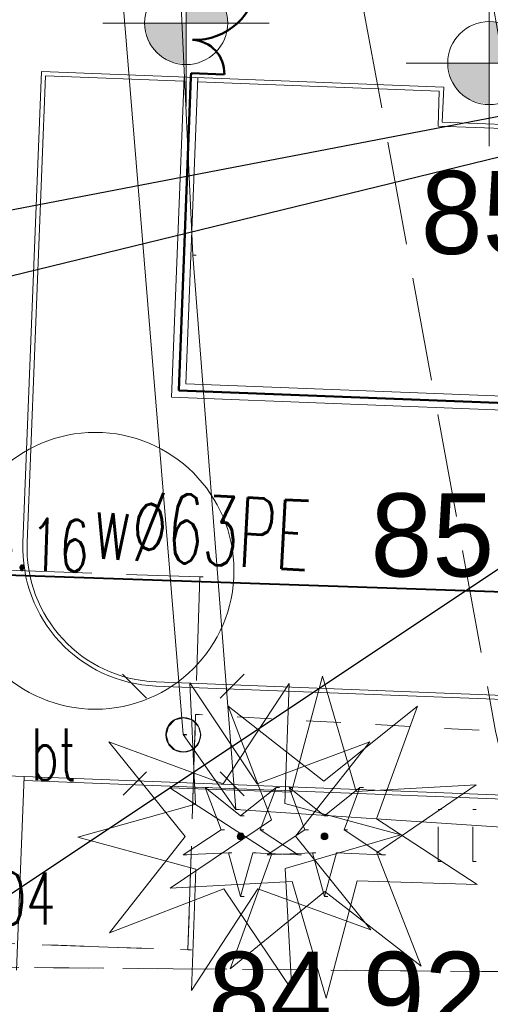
# Model space of a CAD drawing. Extents: x -134780 to 5540120, y 74663 to 5964901.
# Tile 18 of 84: x 5539569.52 to 5539576.31, y 5961317.79 to 5961332.02. Entities that reach past the tile are written whole.
import ezdxf
from ezdxf import colors
from ezdxf.entities.mleader import LeaderData, LeaderLine
from ezdxf.math import Vec2, Vec3

# ---------------------------------------------------------------- set-up
doc = ezdxf.new("R2010")
doc.units = 0
doc.header["$MEASUREMENT"] = 0
doc.set_wipeout_variables(frame=1)
for name, pattern in [('L_0_03', [1, 0.5, -0.5]), ('L_0_04', [1.5, 1, -0.5]), ('L_0_06', [2, 1.5, -0.5]), ('Wipeout_Contour', [1000, 0, -1000])]:
    doc.linetypes.add(name, pattern=pattern)
for name, color, linetype, lineweight in [('#opisy', 7, 'Continuous', 0), ('0_Nr_Pióra__7', 7, 'Continuous', 13), ('Arch drogi_Nr_Pióra__21', 7, 'Continuous', 9), ('Arch schody_Nr_Pióra__21', 7, 'Continuous', 9), ('chodnik_Nr_Pióra__7', 7, 'Continuous', 13), ('drzewo_iglaste_Nr_Pióra__7', 7, 'Continuous', 13), ('GES_UrzadzeniaSiecElektroenergetyczna_P_Nr_Pióra__7', 7, 'Continuous', 13), ('INWENT RZĘDNE_Nr_Pióra__21', 7, 'Continuous', 9), ('latarnia_Nr_Pióra__7', 7, 'Continuous', 13), ('mapa', 7, 'Continuous', 13), ('obszar_utwardzony_Atr17_Nr_Pióra__7', 7, 'Continuous', 13), ('obszar_utwardzony_Nr_Pióra__7', 7, 'Continuous', 13), ('pikieta_sztuczna_Atr2_Nr_Pióra__7', 7, 'Continuous', 13), ('plac_sportowy_Nr_Pióra__7', 7, 'Continuous', 13), ('przewod_elektroenergetyczny_podziemny_Nr_Pióra__7', 7, 'Continuous', 13), ('slup_przewodow_napowietrznych_Nr_Pióra__7', 7, 'Continuous', 13), ('trawnik_Nr_Pióra__7', 7, 'Continuous', 13), ('zasuwa_lub_zawor_Nr_Pióra__7', 7, 'Continuous', 13)]:
    doc.layers.add(name, color=color, linetype=linetype, lineweight=lineweight)
for name, color, linetype, lineweight, true_color in [('_woda2', 7, 'Continuous', 30, 0x0b2af4), ('Arch balustrady_Nr_Pióra__86', 7, 'Continuous', 50, 0x5555ff), ('arch wypelnienia_Nr_Pióra__17', 7, 'Continuous', 15, 0xdcd705), ('Arch zieleń_Nr_Pióra__4', 7, 'Continuous', 9, 0x029e21)]:
    doc.layers.add(name, color=color, linetype=linetype, lineweight=lineweight, true_color=true_color)
doc.layers.add('GES_UrzadzeniaSiecElektroenergetyczna_P', color=7, linetype='Continuous')
doc.layers.add('INWENT RZĘDNE', color=7, linetype='Continuous')
doc.styles.add('GENERATED_STYLE_1', font='txt')
doc.styles.add('GENERATED_STYLE_7', font='Simplex.shx', dxfattribs={"bigfont": 'BIGFONT.SHX'})
doc.styles.add('ROMANS', font='romans', dxfattribs={"width": 0.8})
doc.styles.get("Standard").update_dxf_attribs({"font": 'txt', "bigfont": 'BIGFONT.SHX'})

# ---------------------------------------------------------------- blocks, each defined once
blk = doc.blocks.new('Koty wysokościowe_40', base_point=(-141889, 90554))
at = {"layer": 'INWENT RZĘDNE_Nr_Pióra__21', "linetype": 'Continuous'}
for points in [[(-141889, 90554), (-141289, 90554), (-141334, 90784), (-141464, 90979), (-141659, 91109), (-141889, 91154)], [(-141889, 90554), (-142489, 90554), (-142443, 90325), (-142313, 90130), (-142118, 90000), (-141889, 89954)]]:
    blk.add_hatch(color=256, dxfattribs=at).paths.add_polyline_path(points, flags=0)
for p, q in [((-141889, 89354), (-141889, 91754)), ((-143089, 90554), (-140689, 90554))]:
    blk.add_line(p, q, dxfattribs=at)
blk.add_circle((-141889, 90554), 600, dxfattribs=at)
at = {"layer": 'INWENT RZĘDNE_Nr_Pióra__21', "insert": (-141597, 91754), "char_height": 1200, "attachment_point": 7, "style": 'GENERATED_STYLE_1'}
blk.add_mtext('{84,92}', dxfattribs=at)
blk = doc.blocks.new('Koty wysokościowe_30', base_point=(-141915, 106598))
at = {"layer": 'INWENT RZĘDNE_Nr_Pióra__21', "linetype": 'Continuous'}
for points in [[(-141915, 106598), (-141315, 106598), (-141360, 106827), (-141490, 107022), (-141685, 107152), (-141915, 107198)], [(-141915, 106598), (-142515, 106598), (-142469, 106368), (-142339, 106173), (-142144, 106043), (-141915, 105998)]]:
    blk.add_hatch(color=256, dxfattribs=at).paths.add_polyline_path(points, flags=0)
for p, q in [((-141915, 105398), (-141915, 107798)), ((-143115, 106598), (-140715, 106598))]:
    blk.add_line(p, q, dxfattribs=at)
blk.add_circle((-141915, 106598), 600, dxfattribs=at)
at = {"layer": 'INWENT RZĘDNE_Nr_Pióra__21', "insert": (-145819, 107798), "char_height": 1200, "attachment_point": 7, "style": 'GENERATED_STYLE_1'}
blk.add_mtext('{85,22}', dxfattribs=at)
blk = doc.blocks.new('Koty wysokościowe_17', base_point=(-135336, 105438))
at = {"layer": 'INWENT RZĘDNE_Nr_Pióra__21', "linetype": 'Continuous'}
for points in [[(-135336, 105438), (-134736, 105438), (-134781, 105668), (-134911, 105862), (-135106, 105993), (-135336, 106038)], [(-135336, 105438), (-135936, 105438), (-135890, 105209), (-135760, 105014), (-135565, 104884), (-135336, 104838)]]:
    blk.add_hatch(color=256, dxfattribs=at).paths.add_polyline_path(points, flags=0)
for p, q in [((-135336, 104238), (-135336, 106638)), ((-136536, 105438), (-134136, 105438))]:
    blk.add_line(p, q, dxfattribs=at)
blk.add_circle((-135336, 105438), 600, dxfattribs=at)
at = {"layer": 'INWENT RZĘDNE_Nr_Pióra__21', "insert": (-138529, 103038), "char_height": 1200, "attachment_point": 7, "style": 'GENERATED_STYLE_1'}
blk.add_mtext('{85,73}', dxfattribs=at)
blk = doc.blocks.new('Koty wysokościowe_16', base_point=(-137539, 106019))
at = {"layer": 'INWENT RZĘDNE_Nr_Pióra__21', "linetype": 'Continuous'}
for points in [[(-137539, 106019), (-136939, 106019), (-136985, 106249), (-137115, 106444), (-137310, 106574), (-137539, 106619)], [(-137539, 106019), (-138139, 106019), (-138093, 105790), (-137963, 105595), (-137769, 105465), (-137539, 105419)]]:
    blk.add_hatch(color=256, dxfattribs=at).paths.add_polyline_path(points, flags=0)
for p, q in [((-137539, 104819), (-137539, 107219)), ((-138739, 106019), (-136339, 106019))]:
    blk.add_line(p, q, dxfattribs=at)
blk.add_circle((-137539, 106019), 600, dxfattribs=at)
at = {"layer": 'INWENT RZĘDNE_Nr_Pióra__21', "insert": (-140406, 107257), "char_height": 1200, "attachment_point": 7, "style": 'GENERATED_STYLE_1'}
blk.add_mtext('{85,26}', dxfattribs=at)
blk = doc.blocks.new('Koty wysokościowe_15', base_point=(-135133, 100251))
at = {"layer": 'INWENT RZĘDNE_Nr_Pióra__21', "linetype": 'Continuous'}
for points in [[(-135133, 100251), (-134533, 100251), (-134579, 100480), (-134709, 100675), (-134904, 100805), (-135133, 100851)], [(-135133, 100251), (-135733, 100251), (-135688, 100021), (-135557, 99826), (-135363, 99696), (-135133, 99651)]]:
    blk.add_hatch(color=256, dxfattribs=at).paths.add_polyline_path(points, flags=0)
for p, q in [((-135133, 99051), (-135133, 101451)), ((-136333, 100251), (-133933, 100251))]:
    blk.add_line(p, q, dxfattribs=at)
blk.add_circle((-135133, 100251), 600, dxfattribs=at)
at = {"layer": 'INWENT RZĘDNE_Nr_Pióra__21', "insert": (-139253, 98379), "char_height": 1200, "attachment_point": 7, "style": 'GENERATED_STYLE_1'}
blk.add_mtext('{85,26}', dxfattribs=at)
blk = doc.blocks.new('mapa')
at = {"layer": 'drzewo_iglaste_Nr_Pióra__7', "linetype": 'Continuous'}
for points in [[(5539572.71, 5961320.17, 1), (5539572.71, 5961320.27, 1)], [(5539573.92, 5961320.17, 1), (5539573.92, 5961320.27, 1)]]:
    blk.add_hatch(color=252, dxfattribs=at).paths.add_polyline_path(points, flags=0)
at = {"layer": '0_Nr_Pióra__7', "color": 252, "linetype": 'Continuous'}
for p, q in [((5539572.02, 5961328.62), (5539572.07, 5961328.62)), ((5539572.12, 5961323.97), (5539572.17, 5961323.97)), ((5539572.198, 5961320.926), (5539572.248, 5961320.926)), ((5539573.222, 5961320.926), (5539573.272, 5961320.926)), ((5539573.408, 5961320.926), (5539573.458, 5961320.926)), ((5539574.432, 5961320.926), (5539574.482, 5961320.926)), ((5539572.64, 5961320.61), (5539572.69, 5961320.61)), ((5539572.71, 5961320.519), (5539572.76, 5961320.519)), ((5539573.92, 5961320.519), (5539573.97, 5961320.519)), ((5539575.559, 5961320.609), (5539575.609, 5961320.609)), ((5539576.059, 5961320.609), (5539576.109, 5961320.609)), ((5539572.427, 5961320.313), (5539572.477, 5961320.313)), ((5539572.71, 5961320.22), (5539572.76, 5961320.22)), ((5539572.993, 5961320.313), (5539573.043, 5961320.313)), ((5539573.637, 5961320.313), (5539573.687, 5961320.313)), ((5539573.92, 5961320.22), (5539573.97, 5961320.22)), ((5539574.203, 5961320.313), (5539574.253, 5961320.313)), ((5539571.882, 5961319.952), (5539571.932, 5961319.952)), ((5539572.535, 5961319.98), (5539572.585, 5961319.98)), ((5539572.885, 5961319.98), (5539572.935, 5961319.98)), ((5539573.092, 5961319.952), (5539573.142, 5961319.952)), ((5539573.538, 5961319.952), (5539573.588, 5961319.952)), ((5539573.745, 5961319.98), (5539573.795, 5961319.98)), ((5539574.095, 5961319.98), (5539574.145, 5961319.98)), ((5539574.748, 5961319.952), (5539574.798, 5961319.952)), ((5539575.559, 5961319.859), (5539575.609, 5961319.859)), ((5539576.059, 5961319.859), (5539576.109, 5961319.859)), ((5539572.71, 5961319.35), (5539572.76, 5961319.35)), ((5539573.92, 5961319.35), (5539573.97, 5961319.35)), ((5539571.95, 5961318.58), (5539572, 5961318.58))]:
    blk.add_line(p, q, dxfattribs=at)
at = {"layer": 'Arch balustrady_Nr_Pióra__86', "color": 253, "linetype": 'Continuous'}
for p, q in [((5539571.992, 5961331.189), (5539571.816, 5961326.663)), ((5539571.995, 5961331.249), (5539571.992, 5961331.189)), ((5539571.995, 5961331.249), (5539572.474, 5961331.23)), ((5539571.816, 5961326.663), (5539579.06, 5961326.38))]:
    blk.add_line(p, q, dxfattribs=at)
for centre, radius, start, end in [((5539572.049, 5961332.628), 0.9, 267.7616, 357.7616), ((5539571.995, 5961331.249), 0.48, 357.7616, 87.7616)]:
    blk.add_arc(centre, radius, start, end, dxfattribs=at)
at = {"layer": 'Arch drogi_Nr_Pióra__21', "linetype": 'Continuous'}
for p, q in [((5539569.834, 5961331.274), (5539569.568, 5961324.469)), ((5539569.892, 5961331.211), (5539569.628, 5961324.466)), ((5539569.834, 5961331.274), (5539575.64, 5961331.047)), ((5539569.892, 5961331.211), (5539571.89, 5961331.133)), ((5539572.09, 5961331.125), (5539575.577, 5961330.989)), ((5539575.62, 5961330.542), (5539575.64, 5961331.047)), ((5539575.558, 5961330.484), (5539575.577, 5961330.989)), ((5539575.558, 5961330.484), (5539576.817, 5961330.435)), ((5539576.819, 5961330.495), (5539575.62, 5961330.542)), ((5539569.586, 5961321.086), (5539563.151, 5961321.337)), ((5539569.586, 5961321.086), (5539569.477, 5961318.288)), ((5539578.699, 5961320.729), (5539569.586, 5961321.086)), ((5539578.637, 5961320.672), (5539569.584, 5961321.026))]:
    blk.add_line(p, q, dxfattribs=at)
for radius in [2, 1.94]:
    blk.add_arc((5539571.567, 5961324.391), radius, 177.7616, 267.7616, dxfattribs=at)
at = {"layer": 'Arch schody_Nr_Pióra__21', "color": 252, "linetype": 'Continuous'}
for p, q in [((5539571.893, 5961331.193), (5539571.712, 5961326.567)), ((5539572.092, 5961331.185), (5539571.919, 5961326.759)), ((5539579.056, 5961326.28), (5539571.712, 5961326.567))]:
    blk.add_line(p, q, dxfattribs=at)
at = {"layer": 'arch wypelnienia_Nr_Pióra__17', "color": 253, "linetype": 'Continuous', "lineweight": 0}
blk.add_line((5539579.064, 5961326.479), (5539571.919, 5961326.759), dxfattribs=at)
at = {"layer": 'Arch zieleń_Nr_Pióra__4', "color": 252, "linetype": 'Continuous'}
for p, q in [((5539573.442, 5961320.86), (5539573.893, 5961322.535)), ((5539574.376, 5961320.869), (5539573.893, 5961322.535)), ((5539572.456, 5961320.977), (5539573.408, 5961322.427)), ((5539573.346, 5961320.693), (5539573.408, 5961322.427)), ((5539573.911, 5961321.016), (5539572.529, 5961322.1)), ((5539573.155, 5961320.46), (5539572.529, 5961322.1)), ((5539573.911, 5961321.016), (5539575.263, 5961322.103)), ((5539574.671, 5961320.472), (5539575.263, 5961322.103)), ((5539572.95, 5961320.979), (5539574.574, 5961321.588)), ((5539573.502, 5961320.224), (5539574.574, 5961321.588)), ((5539573.442, 5961320.86), (5539571.686, 5961320.921)), ((5539573.159, 5961319.966), (5539571.686, 5961320.921)), ((5539574.376, 5961320.869), (5539576.108, 5961320.963)), ((5539574.676, 5961319.983), (5539576.108, 5961320.963)), ((5539572.059, 5961320.687), (5539570.36, 5961320.208)), ((5539573.346, 5961320.693), (5539575.021, 5961320.241)), ((5539573.155, 5961320.46), (5539571.692, 5961319.474)), ((5539574.671, 5961320.472), (5539576.125, 5961319.527)), ((5539572.063, 5961319.748), (5539570.36, 5961320.208)), ((5539571.908, 5961320.216), (5539570.818, 5961318.828)), ((5539573.354, 5961319.758), (5539575.021, 5961320.241)), ((5539573.502, 5961320.224), (5539574.588, 5961318.872)), ((5539573.159, 5961319.966), (5539572.558, 5961318.306)), ((5539574.676, 5961319.983), (5539575.315, 5961318.347)), ((5539572.063, 5961319.748), (5539572, 5961317.992)), ((5539573.354, 5961319.758), (5539573.449, 5961318.005)), ((5539573.453, 5961319.569), (5539571.692, 5961319.474)), ((5539573.453, 5961319.569), (5539573.942, 5961317.882)), ((5539574.391, 5961319.58), (5539573.942, 5961317.882)), ((5539574.391, 5961319.58), (5539576.125, 5961319.527)), ((5539572.465, 5961319.46), (5539570.818, 5961318.828)), ((5539572.957, 5961319.464), (5539572, 5961317.992)), ((5539572.465, 5961319.46), (5539573.449, 5961318.005)), ((5539573.925, 5961319.422), (5539572.558, 5961318.306)), ((5539572.957, 5961319.464), (5539574.588, 5961318.872)), ((5539573.925, 5961319.422), (5539575.315, 5961318.347))]:
    blk.add_line(p, q, dxfattribs=at)
blk.add_circle((5539570.613, 5961324.058), 2, dxfattribs=at)
at = {"layer": 'drzewo_iglaste_Nr_Pióra__7', "color": 252, "linetype": 'Continuous', "flags": 128}
for points in [[(5539572.427, 5961320.313), (5539572.198, 5961320.926)], [(5539572.198, 5961320.926), (5539572.71, 5961320.519)], [(5539572.71, 5961320.519), (5539573.222, 5961320.926)], [(5539573.222, 5961320.926), (5539572.993, 5961320.313)], [(5539573.637, 5961320.313), (5539573.408, 5961320.926)], [(5539573.408, 5961320.926), (5539573.92, 5961320.519)], [(5539573.92, 5961320.519), (5539574.432, 5961320.926)], [(5539574.432, 5961320.926), (5539574.203, 5961320.313)], [(5539571.882, 5961319.952), (5539572.427, 5961320.313)], [(5539572.993, 5961320.313), (5539573.538, 5961319.952)], [(5539573.092, 5961319.952), (5539573.637, 5961320.313)], [(5539574.203, 5961320.313), (5539574.748, 5961319.952)], [(5539572.535, 5961319.98), (5539571.882, 5961319.952)], [(5539572.71, 5961319.35), (5539572.535, 5961319.98)], [(5539572.885, 5961319.98), (5539572.71, 5961319.35)], [(5539573.538, 5961319.952), (5539572.885, 5961319.98)], [(5539573.745, 5961319.98), (5539573.092, 5961319.952)], [(5539573.92, 5961319.35), (5539573.745, 5961319.98)], [(5539574.095, 5961319.98), (5539573.92, 5961319.35)], [(5539574.748, 5961319.952), (5539574.095, 5961319.98)]]:
    blk.add_lwpolyline(points, dxfattribs=at)
at = {"layer": 'drzewo_iglaste_Nr_Pióra__7', "color": 252, "linetype": 'Continuous'}
for centre in [(5539572.71, 5961320.22), (5539573.92, 5961320.22)]:
    blk.add_circle(centre, 0.05, dxfattribs=at)
at = {"layer": 'GES_UrzadzeniaSiecElektroenergetyczna_P_Nr_Pióra__7', "color": 252, "linetype": 'Continuous', "flags": 128}
for points in [[(5539571.353, 5961322.215), (5539571.003, 5961322.565)], [(5539572.763, 5961322.565), (5539572.413, 5961322.215)], [(5539571.013, 5961320.815), (5539571.353, 5961321.155)], [(5539572.413, 5961321.155), (5539572.763, 5961320.805)]]:
    blk.add_lwpolyline(points, dxfattribs=at)
at = {"layer": 'plac_sportowy_Nr_Pióra__7', "color": 252, "linetype": 'L_0_04', "flags": 128}
blk.add_lwpolyline([(5539547.69, 5961311.76), (5539547.85, 5961313.02), (5539548.08, 5961317.05), (5539548.19, 5961318.69), (5539553.96, 5961318.57), (5539566.63, 5961318.35), (5539577.2, 5961318.26), (5539578.89, 5961318.3), (5539589.29, 5961318.26), (5539587.6, 5961310.7), (5539586.41, 5961297.98), (5539585.4, 5961283.36), (5539561.05, 5961283.75), (5539545.65, 5961284.02), (5539546.4, 5961294.88), (5539546.9, 5961301.69), (5539547.46, 5961306.59)], close=True, dxfattribs=at)
at = {"layer": 'trawnik_Nr_Pióra__7', "color": 252, "linetype": 'L_0_03', "flags": 128}
for points in [[(5539575.559, 5961319.859), (5539575.559, 5961320.609)], [(5539576.059, 5961319.859), (5539576.059, 5961320.609)]]:
    blk.add_lwpolyline(points, dxfattribs=at)
at = {"layer": 'INWENT RZĘDNE', "color": 252, "xscale": 0.001, "yscale": 0.001, "zscale": 0.001}
for name, p in [('Koty wysokościowe_30', (5539571.923, 5961331.973)), ('Koty wysokościowe_16', (5539576.298, 5961331.394)), ('Koty wysokościowe_17', (5539578.502, 5961330.813)), ('Koty wysokościowe_15', (5539578.704, 5961325.625)), ('Koty wysokościowe_40', (5539571.949, 5961315.929))]:
    blk.add_blockref(name, p, dxfattribs=at)
at = {"layer": 'obszar_utwardzony_Atr17_Nr_Pióra__7', "color": 252, "linetype": 'Continuous', "insert": (5539569.684, 5961321.781), "char_height": 0.75, "attachment_point": 1, "style": 'GENERATED_STYLE_7'}
blk.add_mtext('{\\W0.660000x;bt}', dxfattribs=at)
at = {"layer": 'pikieta_sztuczna_Atr2_Nr_Pióra__7', "color": 252, "linetype": 'Continuous', "insert": (5539568.625, 5961324.854), "char_height": 0.75, "attachment_point": 1, "rotation": 358, "style": 'GENERATED_STYLE_7'}
blk.add_mtext('{\\W0.660000x;85.16}', dxfattribs=at)
at = {"layer": 'pikieta_sztuczna_Atr2_Nr_Pióra__7', "color": 252, "linetype": 'Continuous', "insert": (5539568.129, 5961319.696), "char_height": 0.75, "attachment_point": 1, "style": 'GENERATED_STYLE_7'}
blk.add_mtext('{\\W0.660000x;85.04}', dxfattribs=at)
at = {"color": 252, "linetype": 'Wipeout_Contour', "lineweight": 0, "ltscale": 2058507.19183936}
blk.add_wipeout([(5539571.883, 5961321.435), (5539572.008, 5961321.469), (5539572.1, 5961321.56), (5539572.133, 5961321.685), (5539572.1, 5961321.81), (5539572.008, 5961321.902), (5539571.883, 5961321.935), (5539571.758, 5961321.902), (5539571.667, 5961321.81), (5539571.633, 5961321.685), (5539571.667, 5961321.56), (5539571.758, 5961321.469)], dxfattribs=at).dxf.layer = 'GES_UrzadzeniaSiecElektroenergetyczna_P'
at = {"layer": '0_Nr_Pióra__7', "color": 252, "linetype": 'Continuous'}
for p, q in [((5539572.06, 5961321.98), (5539572.11, 5961321.98)), ((5539571.88, 5961321.69), (5539571.93, 5961321.69)), ((5539571.88, 5961321.69), (5539571.93, 5961321.69)), ((5539571.88, 5961321.69), (5539571.93, 5961321.69))]:
    blk.add_line(p, q, dxfattribs=at)
at = {"layer": 'Arch drogi_Nr_Pióra__21', "linetype": 'Continuous'}
for p, q in [((5539596.429, 5961321.417), (5539571.488, 5961322.392)), ((5539596.432, 5961321.477), (5539571.491, 5961322.452))]:
    blk.add_line(p, q, dxfattribs=at)
at = {"layer": 'Arch zieleń_Nr_Pióra__4', "color": 252, "linetype": 'Continuous'}
for p, q in [((5539572.95, 5961320.979), (5539571.977, 5961322.441)), ((5539572.059, 5961320.687), (5539571.977, 5961322.441)), ((5539572.456, 5961320.977), (5539570.808, 5961321.585)), ((5539571.908, 5961320.216), (5539570.808, 5961321.585))]:
    blk.add_line(p, q, dxfattribs=at)
at = {"layer": 'chodnik_Nr_Pióra__7', "color": 252, "linetype": 'L_0_06', "flags": 128}
blk.add_lwpolyline([(5539573.85, 5961350.515), (5539573.48, 5961350.53), (5539573.4, 5961348.41), (5539573.779, 5961348.407), (5539573.76, 5961348.04), (5539579.85, 5961347.77), (5539579.782, 5961345.734), (5539573.9, 5961345.78), (5539575.85, 5961335.03), (5539577.75, 5961324.47), (5539591.47, 5961324.05), (5539596.39, 5961323.97), (5539596.46, 5961321.44), (5539596.5, 5961317.73), (5539595.14, 5961308.47), (5539594.22, 5961302.65), (5539593.77, 5961299.63), (5539593.49, 5961296), (5539591.99, 5961287.81), (5539591.61, 5961282.43), (5539589.13, 5961281.94), (5539589.56, 5961284.8), (5539591.9, 5961299.58), (5539594.42, 5961317.48), (5539594.72, 5961320.57), (5539594.65, 5961322.11), (5539590.73, 5961322.16), (5539578.09, 5961322.67), (5539578.89, 5961318.3), (5539577.2, 5961318.26), (5539576.39, 5961321.74), (5539574.24, 5961333.51), (5539573.16, 5961338.51), (5539571.77, 5961345.69), (5539570.5, 5961345.62), (5539570.5, 5961351.67), (5539570.52, 5961352.22), (5539573.55, 5961351.9), (5539573.87, 5961350.93)], close=True, dxfattribs=at)
at = {"layer": 'GES_UrzadzeniaSiecElektroenergetyczna_P_Nr_Pióra__7', "color": 252, "linetype": 'Continuous'}
blk.add_line((5539571.883, 5961321.685), (5539571.933, 5961321.685), dxfattribs=at)
at = {"layer": 'GES_UrzadzeniaSiecElektroenergetyczna_P_Nr_Pióra__7', "color": 252, "linetype": 'Continuous', "flags": 128}
blk.add_lwpolyline([(5539571.883, 5961321.435), (5539572.008, 5961321.469), (5539572.1, 5961321.56), (5539572.133, 5961321.685), (5539572.1, 5961321.81), (5539572.008, 5961321.902), (5539571.883, 5961321.935), (5539571.758, 5961321.902), (5539571.667, 5961321.81), (5539571.633, 5961321.685), (5539571.667, 5961321.56), (5539571.758, 5961321.469)], close=True, dxfattribs=at)
at = {"layer": 'GES_UrzadzeniaSiecElektroenergetyczna_P_Nr_Pióra__7', "color": 252, "linetype": 'Continuous'}
blk.add_circle((5539571.883, 5961321.685), 0.25, dxfattribs=at)
at = {"layer": 'latarnia_Nr_Pióra__7', "color": 252, "linetype": 'Continuous'}
blk.add_circle((5539571.88, 5961321.69), 0.25, dxfattribs=at)
at = {"layer": 'obszar_utwardzony_Nr_Pióra__7', "color": 252, "linetype": 'L_0_06', "flags": 128}
blk.add_lwpolyline([(5539572.12, 5961323.97), (5539572.06, 5961321.98), (5539571.95, 5961318.58), (5539567.74, 5961318.73), (5539567.95, 5961322.21), (5539568.06, 5961324.11)], close=True, dxfattribs=at)
at = {"layer": 'przewod_elektroenergetyczny_podziemny_Nr_Pióra__7', "color": 252, "linetype": 'Continuous', "flags": 128}
for points in [[(5539570.99, 5961351.55), (5539569.42, 5961351.65), (5539571.88, 5961321.69), (5539572.64, 5961320.61), (5539591.67, 5961319.34), (5539590.26, 5961315.44), (5539589.49, 5961303.7), (5539588.75, 5961294.23), (5539590.71, 5961282.36)], [(5539572.64, 5961320.61), (5539572.02, 5961328.62), (5539571.2, 5961346.08)]]:
    blk.add_lwpolyline(points, dxfattribs=at)
at = {"layer": 'slup_przewodow_napowietrznych_Nr_Pióra__7', "color": 252, "linetype": 'Continuous'}
blk.add_circle((5539571.88, 5961321.69), 0.25, dxfattribs=at)
at = {"layer": 'trawnik_Nr_Pióra__7', "color": 252, "linetype": 'L_0_03', "flags": 128}
blk.add_lwpolyline([(5539566.63, 5961318.35), (5539553.96, 5961318.57), (5539554.96, 5961323.07), (5539567.95, 5961322.21), (5539567.74, 5961318.73), (5539571.95, 5961318.58), (5539572.06, 5961321.98), (5539576.39, 5961321.74), (5539577.2, 5961318.26)], close=True, dxfattribs=at)

msp = doc.modelspace()

# ---------------------------------------------------------------- linework, layer by layer
at = {"layer": '_woda2', "color": 4, "lineweight": 40}
msp.add_line((5539561.002, 5961324.284), (5539597.078, 5961323.056), dxfattribs=at)

# ---------------------------------------------------------------- next in the draw order: block references
at = {"layer": 'mapa', "color": 4, "lineweight": 40}
msp.add_blockref('mapa', (0, 0), dxfattribs=at)

# ---------------------------------------------------------------- next in the draw order: texts
at = {"layer": '_woda2', "color": 7, "lineweight": 40, "style": 'ROMANS', "width": 0.6}
msp.add_text('w%%C63PE', height=1, rotation=356.8341, dxfattribs=at).set_placement((5539570.552, 5961324.239))

# ---------------------------------------------------------------- next in the draw order: leaders
at = {"layer": '#opisy', "lineweight": 0}
ml = msp.add_multileader_mtext('Standard', dxfattribs=at)
ml.set_content('\\fArial|b0|i0|c238|p34;\\A1;S3 ', color=256)
ml.set_leader_properties()
ml.build(insert=Vec2(0, 0))
ml.multileader.update_dxf_attribs({"text_left_attachment_type": 5, "text_right_attachment_type": 5, "dogleg_length": 0.36, "arrow_head_size": 0.18})
ctx = ml.context
ctx.base_point, ctx.char_height, ctx.arrow_head_size, ctx.landing_gap_size, ctx.plane_origin = Vec3(5539526.718, 5961329.393), 1.5, 0.18, 0.09, Vec3(5539505.815, 5961314.531)
ctx.left_attachment, ctx.right_attachment, ctx.text_align_type = 5, 5, 2
notes = []
notes.append((ctx, [(0, (1, 1, 0), (5539531.998, 5961330.167), (-1, 0), 0.36, [(0, [(5539579.816, 5961346.752)], 0, [])])]))
ctx.mtext.insert, ctx.mtext.alignment, ctx.mtext.flow_direction = Vec3(5539531.548, 5961331.992), 3, 5
ml = msp.add_multileader_mtext('Standard', dxfattribs=at)
ml.set_content('\\fArial|b0|i0|c238|p34;\\A1;G9.1 ', color=256)
ml.set_leader_properties()
ml.build(insert=Vec2(0, 0))
ml.multileader.update_dxf_attribs({"text_left_attachment_type": 5, "text_right_attachment_type": 5, "dogleg_length": 0.36, "arrow_head_size": 0.18})
ctx = ml.context
ctx.base_point, ctx.char_height, ctx.arrow_head_size, ctx.landing_gap_size, ctx.plane_origin = Vec3(5539523.337, 5961326.526), 1.5, 0.18, 0.09, Vec3(5539545.64, 5961297.27)
ctx.left_attachment, ctx.right_attachment, ctx.text_align_type = 5, 5, 2
notes.append((ctx, [(0, (1, 1, 0), (5539531.965, 5961325), (-1, 0), 0.36, [(0, [(5539579.943, 5961339.753)], 0, [])])]))
ctx.mtext.insert, ctx.mtext.alignment, ctx.mtext.flow_direction = Vec3(5539531.515, 5961326.826), 3, 5
ml = msp.add_multileader_mtext('Standard', dxfattribs=at)
ml.set_content('\\fArial|b0|i0|c238|p34;\\A1;G9 ', color=256)
ml.set_leader_properties()
ml.build(insert=Vec2(0, 0))
ml.multileader.update_dxf_attribs({"text_left_attachment_type": 5, "text_right_attachment_type": 5, "dogleg_length": 0.36, "arrow_head_size": 0.18})
ctx = ml.context
ctx.base_point, ctx.char_height, ctx.arrow_head_size, ctx.landing_gap_size, ctx.plane_origin = Vec3(5539526.379, 5961329.254), 1.5, 0.18, 0.09, Vec3(5539539.961, 5961299.998)
ctx.left_attachment, ctx.right_attachment, ctx.text_align_type = 5, 5, 2
notes.append((ctx, [(0, (1, 1, 0), (5539532.1, 5961327.728), (-1, 0), 0.36, [(0, [(5539578.086, 5961339.821)], 0, [])])]))
ctx.mtext.insert, ctx.mtext.alignment, ctx.mtext.flow_direction = Vec3(5539531.65, 5961329.554), 3, 5
ml = msp.add_multileader_mtext('Standard', dxfattribs=at)
ml.set_content('\\fArial|b0|i0|c238|p34;\\A1;G8 ', color=256)
ml.set_leader_properties()
ml.build(insert=Vec2(0, 0))
ml.multileader.update_dxf_attribs({"text_left_attachment_type": 5, "text_right_attachment_type": 5, "dogleg_length": 0.36, "arrow_head_size": 0.18})
ctx = ml.context
ctx.base_point, ctx.char_height, ctx.arrow_head_size, ctx.landing_gap_size, ctx.plane_origin = Vec3(5539526.315, 5961323.586), 1.5, 0.18, 0.09, Vec3(5539539.888, 5961294.331)
ctx.left_attachment, ctx.right_attachment, ctx.text_align_type = 5, 5, 2
notes.append((ctx, [(0, (1, 1, 0), (5539532.036, 5961322.061), (-1, 0), 0.36, [(0, [(5539577.736, 5961330.875)], 0, [])])]))
ctx.mtext.insert, ctx.mtext.alignment, ctx.mtext.flow_direction = Vec3(5539531.586, 5961323.886), 3, 5
ml = msp.add_multileader_mtext('Standard', dxfattribs=at)
ml.set_content('\\fArial|b0|i0|c238|p34;\\A1;G8.1 ', color=256)
ml.set_leader_properties()
ml.build(insert=Vec2(0, 0))
ml.multileader.update_dxf_attribs({"text_left_attachment_type": 5, "text_right_attachment_type": 5, "dogleg_length": 0.36, "arrow_head_size": 0.18})
ctx = ml.context
ctx.base_point, ctx.char_height, ctx.arrow_head_size, ctx.landing_gap_size, ctx.plane_origin = Vec3(5539523.123, 5961320.646), 1.5, 0.18, 0.09, Vec3(5539545.425, 5961291.391)
ctx.left_attachment, ctx.right_attachment, ctx.text_align_type = 5, 5, 2
notes.append((ctx, [(0, (1, 1, 0), (5539531.751, 5961319.121), (-1, 0), 0.36, [(0, [(5539579.61, 5961330.807)], 0, [])])]))
ctx.mtext.insert, ctx.mtext.alignment, ctx.mtext.flow_direction = Vec3(5539531.301, 5961320.946), 3, 5
ml = msp.add_multileader_mtext('Standard', dxfattribs=at)
ml.set_content('\\fArial|b0|i0|c238|p34;\\A1;G7 ', color=256)
ml.set_leader_properties()
ml.build(insert=Vec2(0, 0))
ml.multileader.update_dxf_attribs({"text_left_attachment_type": 5, "text_right_attachment_type": 5, "dogleg_length": 0.36, "arrow_head_size": 0.18})
ctx = ml.context
ctx.base_point, ctx.char_height, ctx.arrow_head_size, ctx.landing_gap_size, ctx.plane_origin = Vec3(5539543.518, 5961307.442), 1.5, 0.18, 0.09, Vec3(5539557.075, 5961278.187)
ctx.left_attachment, ctx.right_attachment, ctx.text_align_type = 5, 5, 2
notes.append((ctx, [(0, (1, 1, 0), (5539549.23, 5961305.917), (-1, 0), 0.36, [(0, [(5539577.498, 5961324.796)], 0, [])])]))
ctx.mtext.insert, ctx.mtext.alignment, ctx.mtext.flow_direction = Vec3(5539548.78, 5961307.742), 3, 5
for ctx, leaders in notes:
    for number, flags, end, landing, length, lines in leaders:
        leader = LeaderData()
        leader.index, (leader.has_last_leader_line, leader.has_dogleg_vector, leader.attachment_direction) = number, flags
        leader.last_leader_point, leader.dogleg_vector, leader.dogleg_length = Vec3(end), Vec3(landing), length
        for number, points, colour, breaks in lines:
            line = LeaderLine()
            line.index, line.vertices, line.color, line.breaks = number, Vec3.list(points), colors.encode_raw_color(colour), breaks
            leader.lines.append(line)
        ctx.leaders.append(leader)

# ---------------------------------------------------------------- next in the draw order: wipeouts: each hides what was drawn before it
msp.add_wipeout([(5539444.713, 5961266.963), (5539444.713, 5961415.463), (5539654.713, 5961415.463), (5539651.713, 5961412.413), (5539457.213, 5961412.413), (5539457.213, 5961270.013), (5539651.713, 5961270.013), (5539654.713, 5961266.963)]).dxf.layer = 'zasuwa_lub_zawor_Nr_Pióra__7'

doc.saveas('drawing.dxf')
